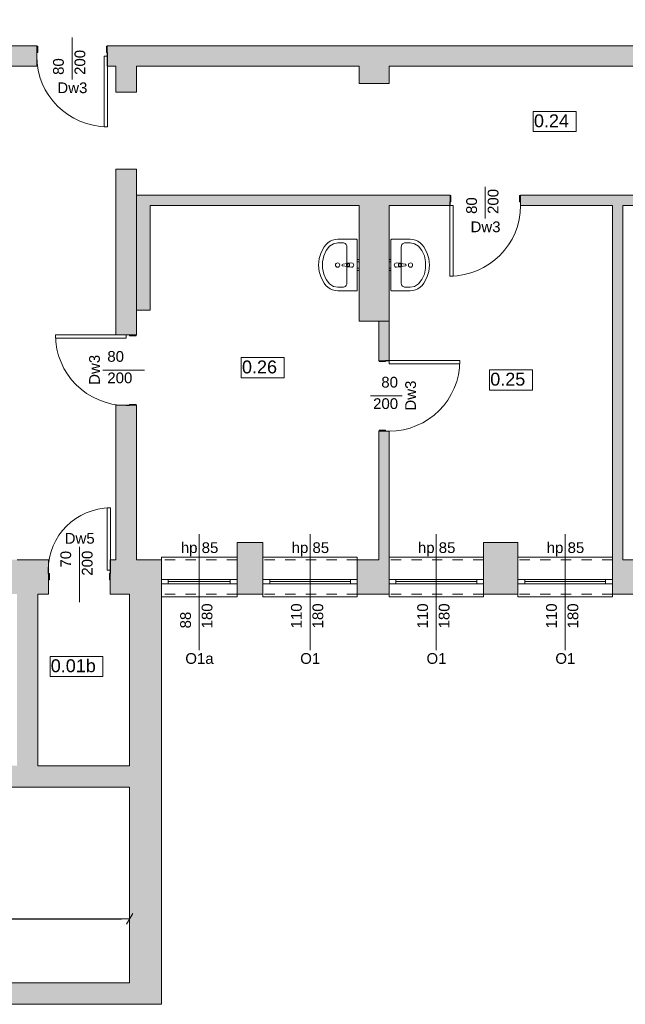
# Model space of a CAD drawing. Header units: millimetres. Extents: x 922208 to 1069538, y -182208 to -99877.
# Tile 250 of 256: x 981637 to 988687, y -118030 to -106557. Entities that reach past the tile are written whole.
import ezdxf

# ---------------------------------------------------------------- set-up
doc = ezdxf.new("R2010")
doc.units = ezdxf.units.MM
doc.header["$MEASUREMENT"] = 0
doc.linetypes.add('HIDDEN', pattern=[20, 10, -10])
doc.linetypes.add('Przerywana', pattern=[240, 120, -120])
for name, color, linetype, lineweight in [('IS_POWRÓT', 5, 'HIDDEN', 30), ('Nowe_0_Nr_pióra__75', 6, 'Continuous', 15), ('Nowe_210-A Pomieszczenia_Nr_pióra__41', 7, 'Continuous', 15), ('Nowe_220-A Ściany_Nr_pióra__19', 255, 'Continuous', 0), ('Nowe_220-A Ściany_Nr_pióra__23', 7, 'Continuous', 15), ('Nowe_220-A Ściany_Nr_pióra__27', 7, 'Continuous', 25), ('Nowe_220-A Ściany_Nr_pióra__3', 7, 'Continuous', 13), ('Nowe_220-A Ściany_Nr_pióra__7', 7, 'Continuous', 13)]:
    doc.layers.add(name, color=color, linetype=linetype, lineweight=lineweight)
doc.layers.add('Nowe_220-A Ściany_Nr_pióra__45', color=7, linetype='Continuous', lineweight=15, true_color=0x40a5ff)
doc.layers.add('Nowe_299-A Wymiary Opisy', color=7, linetype='Continuous')
doc.styles.add('STYL_AUTOMATYCZNY_1', font='arial.ttf')
doc.styles.add('STYL_AUTOMATYCZNY_3', font='ariali.ttf')
doc.dimstyles.new('STYL_AUTOMATYCZNY__1', dxfattribs={"dimtxt": 150, "dimasz": 95, "dimexe": 0.18, "dimexo": 0.0625, "dimgap": 0, "dimtad": 1, "dimtih": 1, "dimtoh": 1, "dimdec": 0, "dimlfac": 0.1, "dimzin": 0, "dimdsep": 46, "dimtxsty": 'STYL_AUTOMATYCZNY_3', "dimblk": 'ARROWHEAD_2', "dimblk1": 'ARROWHEAD_2', "dimblk2": 'ARROWHEAD_2', "dimcen": 0.09, "dimse1": 1, "dimse2": 1, "dimclrd": 7, "dimclre": 7, "dimclrt": 7, "dimadec": 1, "dimazin": 0, "dimtfac": 1, "dimtdec": 4, "dimtmove": 0, "dimatfit": 3, "dimfxl": 1, "dimtolj": 1, "dimtzin": 0, "dimarcsym": 0})

# ---------------------------------------------------------------- blocks, each defined once
blk = doc.blocks.new('ARROWHEAD_2')
at = {"color": 0, "linetype": 'Continuous', "lineweight": 0}
for p, q in [((0, 0), (-1, 0)), ((-0.38, -0.66), (0.38, 0.66))]:
    blk.add_line(p, q, dxfattribs=at)
blk = doc.blocks.new('*D520')
at = {"layer": 'Defpoints', "color": 0, "linetype": 'Continuous', "lineweight": 30, "transparency": 16777216}
for p in [(982917, -117035), (975512, -117472), (982917, -117780)]:
    blk.add_point(p, dxfattribs=at)
at = {"layer": 'Nowe_299-A Wymiary Opisy', "color": 7, "linetype": 'Continuous', "lineweight": -2, "transparency": 16777216}
blk.add_line((975607, -117035), (982822, -117035), dxfattribs=at)
at = {"layer": 'Nowe_299-A Wymiary Opisy', "color": 7, "linetype": 'Continuous', "lineweight": -2, "transparency": 16777216, "xscale": 95, "yscale": 95, "zscale": 95, "rotation": 180}
blk.add_blockref('ARROWHEAD_2', (975512, -117035), dxfattribs=at)
at = {"layer": 'Nowe_299-A Wymiary Opisy', "color": 7, "linetype": 'Continuous', "lineweight": -2, "transparency": 16777216, "xscale": 95, "yscale": 95, "zscale": 95}
blk.add_blockref('ARROWHEAD_2', (982917, -117035), dxfattribs=at)
at = {"layer": 'Nowe_299-A Wymiary Opisy', "color": 7, "linetype": 'Continuous', "lineweight": 5, "transparency": 16777216, "insert": (979214, -116960), "char_height": 150, "attachment_point": 5, "style": 'STYL_AUTOMATYCZNY_3'}
blk.add_mtext('\\A1;741', dxfattribs=at)
blk = doc.blocks.new('parter01')
at = {"layer": 'Nowe_220-A Ściany_Nr_pióra__19', "linetype": 'Continuous', "lineweight": 0}
for points in [[(979821.47731, -106860.02071), (979821.47731, -107100.02068), (981836.55067, -107100.02068), (981836.55067, -106860.02071)], [(982656.55075, -106860.02071), (982656.55075, -107100.02068), (990166.55073, -107100.02068), (990166.55073, -106860.02071)], [(982756.55073, -107100.02068), (982756.55073, -107400.02068), (982996.55073, -107400.02068), (982996.55073, -107100.02068)], [(985586.55073, -107100.02068), (985586.55073, -107300.02068), (985936.55073, -107300.02068), (985936.55073, -107100.02068)], [(982996.55074, -108300.02068), (982756.55073, -108300.02068), (982756.55073, -110230.02072), (982996.55074, -110230.02072)], [(983156.55073, -108600.02068), (982996.55073, -108600.02068), (983156.55073, -108720.02068)], [(983156.55073, -108720.02068), (982996.55073, -108600.02068), (982996.55073, -108720.02068)], [(983156.55073, -108720.02068), (986646.55076, -108720.02068), (986646.55076, -108600.02065), (983156.55073, -108600.02065)], [(987466.55079, -108720.02068), (988906.55076, -108720.02068), (988906.55076, -108600.02067), (987466.55079, -108600.02067)], [(982996.55073, -108720.02068), (982996.55073, -109940.02068), (983156.55073, -109940.02068), (983156.55073, -108720.02068)], [(985586.55073, -108720.02068), (985586.55073, -110070.02068), (985936.55073, -110070.02068), (985936.55073, -108720.02068)], [(988656.55073, -112850.02068), (988656.55073, -108720.02068), (988536.55073, -108720.02068), (988536.55073, -112850.02068)], [(985936.55074, -110070.02068), (985816.55073, -110070.02068), (985816.55073, -110530.02069), (985936.55074, -110530.02069)], [(982756.55073, -111050.0207), (982756.55073, -112850.02068), (982996.55074, -112850.02068), (982996.55074, -111050.0207)], [(985936.55074, -111350.02069), (985816.55073, -111350.02069), (985816.55073, -112850.02068), (985936.55074, -112850.02068)], [(984166.55073, -112650.02068), (984166.55073, -112850.02068), (984466.55073, -112850.02068), (984466.55073, -112650.02068)], [(987036.55073, -112650.02068), (987036.55073, -112850.02068), (987436.55073, -112850.02068), (987436.55073, -112650.02068)], [(981196.55073, -113250.02068), (981971.55291, -113250.02068), (981971.55291, -112850.0207), (981196.55073, -112850.02035)], [(982691.55291, -112850.0207), (982691.55291, -113250.02068), (983286.55074, -113250.02068), (983286.55074, -112850.02067)], [(984166.55071, -113250.02068), (984466.55073, -113250.02068), (984466.55073, -112850.02066), (984166.55071, -112850.02066)], [(985566.55073, -113250.02068), (985936.55075, -113250.02068), (985936.55075, -112850.02067), (985566.55073, -112850.02067)], [(987036.55077, -113250.02068), (987436.55075, -113250.02068), (987436.55075, -112850.0207), (987036.55077, -112850.0207)], [(988536.55076, -113250.02068), (988874.3841, -113250.02068), (988874.3841, -112850.02072), (988536.55076, -112850.02072)], [(981606.55073, -113250.02068), (981606.55073, -115250.02068), (981846.55073, -115250.02068), (981846.55073, -113250.02068)], [(983286.55073, -117780.02068), (983286.55073, -113250.02068), (982916.55073, -113250.02068), (982916.55073, -117780.02068)], [(979956.55073, -115500.02068), (982916.55073, -115500.02068), (982916.55073, -115250.02068), (979956.55073, -115250.02068)], [(982916.55073, -117780.0206), (981511.55073, -117780.02068), (981511.55073, -118030.02068), (982916.55073, -118030.02068)], [(982916.55073, -118030.02068), (983286.55073, -118030.02068), (982916.55073, -117780.02068)], [(982916.55073, -117780.02068), (983286.55073, -118030.02068), (983286.55073, -117780.02068)]]:
    blk.add_hatch(color=255, dxfattribs=at).paths.add_polyline_path(points)
at = {"layer": 'Nowe_0_Nr_pióra__75', "color": 6, "linetype": 'Continuous', "lineweight": 0}
for p, q in [((985203.39026, -109245.98691), (985242.71483, -109197.69423)), ((985242.71483, -109197.69423), (985290.0465, -109167.05946)), ((985290.0465, -109167.05946), (985341.55073, -109156.56446)), ((985341.55073, -109156.56446), (985397.80073, -109156.56446)), ((985444.67573, -109629.29173), (985444.67573, -109202.01901)), ((986078.42573, -109629.29173), (986078.42573, -109202.01901)), ((986181.55073, -109156.56446), (986125.30073, -109156.56446)), ((986233.05496, -109167.05946), (986181.55073, -109156.56446)), ((986280.38663, -109197.69423), (986233.05496, -109167.05946)), ((986319.7112, -109245.98691), (986280.38663, -109197.69423)), ((985160.599, -109378.78289), (985175.25863, -109308.02512)), ((985175.25863, -109308.02512), (985203.39026, -109245.98691)), ((986347.84283, -109308.02512), (986319.7112, -109245.98691)), ((986362.50246, -109378.78289), (986347.84283, -109308.02512)), ((985160.599, -109452.52785), (985160.599, -109378.78289)), ((985175.25863, -109523.28562), (985160.599, -109452.52785)), ((985476.01532, -109402.05537), (985461.14472, -109402.05537)), ((985461.14472, -109429.25537), (985476.01532, -109429.25537)), ((985476.01532, -109429.25537), (985476.01532, -109402.05537)), ((986047.08614, -109402.05537), (986061.95674, -109402.05537)), ((986047.08614, -109429.25537), (986047.08614, -109402.05537)), ((986061.95674, -109429.25537), (986047.08614, -109429.25537)), ((986347.84283, -109523.28562), (986362.50246, -109452.52785)), ((986362.50246, -109452.52785), (986362.50246, -109378.78289)), ((985203.39026, -109585.32383), (985175.25863, -109523.28562)), ((986319.7112, -109585.32383), (986347.84283, -109523.28562)), ((985242.71483, -109633.61651), (985203.39026, -109585.32383)), ((985290.0465, -109664.25128), (985242.71483, -109633.61651)), ((985341.55073, -109674.74628), (985290.0465, -109664.25128)), ((985397.80073, -109674.74628), (985341.55073, -109674.74628)), ((986125.30073, -109674.74628), (986181.55073, -109674.74628)), ((986181.55073, -109674.74628), (986233.05496, -109664.25128)), ((986233.05496, -109664.25128), (986280.38663, -109633.61651)), ((986280.38663, -109633.61651), (986319.7112, -109585.32383))]:
    blk.add_line(p, q, dxfattribs=at)
for points in [[(985341.55073, -109115.65537), (985557.17573, -109115.65537), (985558.80368, -109115.79348), (985560.38217, -109116.20362), (985561.86323, -109116.87332), (985563.20186, -109117.78224), (985564.3574, -109118.90276), (985565.29472, -109120.20083), (985565.98535, -109121.63701), (985566.4083, -109123.16766), (985566.55073, -109124.74628), (985566.55073, -109415.65537), (985566.55073, -109706.56446), (985566.4083, -109708.14308), (985565.98535, -109709.67374), (985565.29472, -109711.10992), (985564.3574, -109712.40799), (985563.20186, -109713.5285), (985561.86323, -109714.43742), (985560.38217, -109715.10712), (985558.80368, -109715.51726), (985557.17573, -109715.65537), (985341.55073, -109715.65537), (985309.78621, -109712.99094), (985278.96535, -109705.07679), (985250.00379, -109692.14804), (985223.76193, -109674.58878), (985201.01935, -109652.92066), (985182.4517, -109627.78741), (985146.31008, -109561.71121), (985124.06179, -109490.09506), (985116.55073, -109415.65537), (985124.06179, -109341.21569), (985146.31008, -109269.59953), (985182.4517, -109203.52334), (985201.01935, -109178.39008), (985223.76193, -109156.72197), (985250.00379, -109139.16271), (985278.96535, -109126.23396), (985309.78621, -109118.31981)], [(986181.55073, -109115.65537), (985965.92573, -109115.65537), (985964.29778, -109115.79348), (985962.71929, -109116.20362), (985961.23823, -109116.87332), (985959.8996, -109117.78224), (985958.74406, -109118.90276), (985957.80674, -109120.20083), (985957.11611, -109121.63701), (985956.69316, -109123.16766), (985956.55073, -109124.74628), (985956.55073, -109415.65537), (985956.55073, -109706.56446), (985956.69316, -109708.14308), (985957.11611, -109709.67374), (985957.80674, -109711.10992), (985958.74406, -109712.40799), (985959.8996, -109713.5285), (985961.23823, -109714.43742), (985962.71929, -109715.10712), (985964.29778, -109715.51726), (985965.92573, -109715.65537), (986181.55073, -109715.65537), (986213.31525, -109712.99094), (986244.13611, -109705.07679), (986273.09767, -109692.14804), (986299.33954, -109674.58878), (986322.08211, -109652.92066), (986340.64976, -109627.78741), (986376.79138, -109561.71121), (986399.03967, -109490.09506), (986406.55073, -109415.65537), (986399.03967, -109341.21569), (986376.79138, -109269.59953), (986340.64976, -109203.52334), (986322.08211, -109178.39008), (986299.33954, -109156.72197), (986273.09767, -109139.16271), (986244.13611, -109126.23396), (986213.31525, -109118.31981)], [(985566.55073, -109379.15537), (985566.55073, -109352.15537), (985586.55073, -109352.15537), (985586.55073, -109379.15537)], [(985566.55073, -109479.15537), (985566.55073, -109452.15537), (985586.55073, -109452.15537), (985586.55073, -109479.15537)], [(985956.55073, -109379.15537), (985956.55073, -109352.15537), (985936.55073, -109352.15537), (985936.55073, -109379.15537)], [(985956.55073, -109479.15537), (985956.55073, -109452.15537), (985936.55073, -109452.15537), (985936.55073, -109479.15537)]]:
    blk.add_lwpolyline(points, close=True, dxfattribs=at)
for points in [[(985500.92573, -109440.65537), (985458.97292, -109436.65537, -0.1210195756), (985449.45947, -109433.38514), (985396.52573, -109426.75537, -0.8825662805), (985396.52573, -109404.55537), (985449.45947, -109397.9256, -0.1210195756), (985458.97292, -109394.65537), (985500.92573, -109390.65537, -1)], [(986022.17573, -109440.65537), (986064.12854, -109436.65537, 0.1210195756), (986073.64199, -109433.38514), (986126.57573, -109426.75537, 0.8825662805), (986126.57573, -109404.55537), (986073.64199, -109397.9256, 0.1210195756), (986064.12854, -109394.65537), (986022.17573, -109390.65537, 1)]]:
    blk.add_lwpolyline(points, format="xyb", close=True, dxfattribs=at)
for centre in [(985336.87073, -109415.65537), (986186.23073, -109415.65537)]:
    blk.add_circle(centre, 25, dxfattribs=at)
for centre, radius, start, end in [((985460.87284, -109415.65537), 21.08577, 122.771025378, 237.228974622), ((985461.14472, -109415.65537), 13.6, 90, 270), ((986061.95674, -109415.65537), 13.6, 270, 90), ((986062.22862, -109415.65537), 21.08577, 302.771025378, 57.228974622)]:
    blk.add_arc(centre, radius, start, end, dxfattribs=at)
for centre, start_param, end_param in [((985397.80073, -109202.01901), 0, 1.5707963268), ((986125.30073, -109202.01901), 1.5707963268, 3.1415926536), ((985397.80073, -109629.29173), 4.7123889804, 6.2831853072), ((986125.30073, -109629.29173), 3.1415926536, 4.7123889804)]:
    blk.add_ellipse(centre, major_axis=(46.875, 0), ratio=0.9696969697, start_param=start_param, end_param=end_param, dxfattribs=at)
at = {"layer": 'Nowe_210-A Pomieszczenia_Nr_pióra__41', "color": 7, "linetype": 'Continuous', "lineweight": 0}
for p, q in [((987615.43037, -107625.70775), (988115.81037, -107625.70775)), ((987615.43037, -107861.42225), (987615.43037, -107625.70775)), ((988115.81037, -107625.70775), (988115.81037, -107861.42225)), ((988115.81037, -107861.42225), (987615.43037, -107861.42225)), ((984216.36073, -110493.86935), (984716.74073, -110493.86935)), ((984216.36073, -110729.58385), (984216.36073, -110493.86935)), ((984716.74073, -110493.86935), (984716.74073, -110729.58385)), ((987106.60425, -110636.30735), (987606.98425, -110636.30735)), ((987106.60425, -110872.02185), (987106.60425, -110636.30735)), ((987606.98425, -110636.30735), (987606.98425, -110872.02185)), ((984716.74073, -110729.58385), (984216.36073, -110729.58385)), ((987606.98425, -110872.02185), (987106.60425, -110872.02185)), ((981991.16225, -113975.63541), (982605.95225, -113975.63541)), ((981991.16225, -114211.34991), (981991.16225, -113975.63541)), ((982605.95225, -113975.63541), (982605.95225, -114211.34991)), ((982605.95225, -114211.34991), (981991.16225, -114211.34991))]:
    blk.add_line(p, q, dxfattribs=at)
at = {"layer": 'Nowe_220-A Ściany_Nr_pióra__23', "color": 7, "linetype": 'Continuous', "lineweight": 0}
for p, q in [((981836.55073, -106980.02068), (981836.55073, -106865.02068)), ((981836.55073, -106865.02068), (981846.55073, -106865.02068)), ((981846.55073, -106865.02068), (981846.55073, -106940.02068)), ((982646.55073, -106940.02068), (982646.55073, -106865.02068)), ((982646.55073, -106865.02068), (982656.55073, -106865.02068)), ((982656.55073, -106865.02068), (982656.55073, -106980.02068)), ((981846.55073, -106940.02068), (981834.55073, -106940.02068)), ((981834.55073, -106940.02068), (981834.55073, -106980.02068)), ((981834.55073, -106980.02068), (981836.55073, -106980.02068)), ((982658.55073, -106940.02068), (982646.55073, -106940.02068)), ((982656.55073, -106980.02068), (982658.55073, -106980.02068)), ((982658.55073, -106980.02068), (982658.55073, -106940.02068)), ((986646.55073, -108605.02068), (986646.55073, -108720.02068)), ((986656.55073, -108605.02068), (986646.55073, -108605.02068)), ((986656.55073, -108680.02068), (986656.55073, -108605.02068)), ((987456.55073, -108605.02068), (987456.55073, -108680.02068)), ((987466.55073, -108605.02068), (987456.55073, -108605.02068)), ((987466.55073, -108720.02068), (987466.55073, -108605.02068)), ((986644.55073, -108720.02068), (986644.55073, -108680.02068)), ((986644.55073, -108680.02068), (986656.55073, -108680.02068)), ((986646.55073, -108720.02068), (986644.55073, -108720.02068)), ((987456.55073, -108680.02068), (987468.55073, -108680.02068)), ((987468.55073, -108720.02068), (987466.55073, -108720.02068)), ((987468.55073, -108680.02068), (987468.55073, -108720.02068)), ((982876.55073, -110230.02068), (982876.55073, -110228.02068)), ((982876.55073, -110228.02068), (982916.55073, -110228.02068)), ((982991.55073, -110230.02068), (982876.55073, -110230.02068)), ((982916.55073, -110228.02068), (982916.55073, -110240.02068)), ((982916.55073, -110240.02068), (982991.55073, -110240.02068)), ((982991.55073, -110240.02068), (982991.55073, -110230.02068)), ((985821.55073, -110530.02068), (985936.55073, -110530.02068)), ((985821.55073, -110540.02068), (985821.55073, -110530.02068)), ((985896.55073, -110540.02068), (985821.55073, -110540.02068)), ((985936.55073, -110528.02068), (985896.55073, -110528.02068)), ((985896.55073, -110528.02068), (985896.55073, -110540.02068)), ((985936.55073, -110530.02068), (985936.55073, -110528.02068)), ((982876.55073, -111052.02068), (982876.55073, -111050.02068)), ((982876.55073, -111050.02068), (982991.55073, -111050.02068)), ((982916.55073, -111052.02068), (982876.55073, -111052.02068)), ((982991.55073, -111040.02068), (982916.55073, -111040.02068)), ((982916.55073, -111040.02068), (982916.55073, -111052.02068)), ((982991.55073, -111050.02068), (982991.55073, -111040.02068)), ((985821.55073, -111340.02068), (985896.55073, -111340.02068)), ((985821.55073, -111350.02068), (985821.55073, -111340.02068)), ((985936.55073, -111350.02068), (985821.55073, -111350.02068)), ((985896.55073, -111340.02068), (985896.55073, -111352.02068)), ((985896.55073, -111352.02068), (985936.55073, -111352.02068)), ((985936.55073, -111352.02068), (985936.55073, -111350.02068)), ((981969.55293, -113010.02068), (981969.55293, -112970.02068)), ((981969.55293, -112970.02068), (981971.55293, -112970.02068)), ((981981.55293, -113010.02068), (981969.55293, -113010.02068)), ((981971.55293, -112970.02068), (981971.55293, -113085.02068)), ((981981.55293, -113085.02068), (981981.55293, -113010.02068)), ((982693.55293, -113010.02068), (982681.55293, -113010.02068)), ((982681.55293, -113010.02068), (982681.55293, -113085.02068)), ((982691.55293, -113085.02068), (982691.55293, -112970.02068)), ((982691.55293, -112970.02068), (982693.55293, -112970.02068)), ((982693.55293, -112970.02068), (982693.55293, -113010.02068)), ((981971.55293, -113085.02068), (981981.55293, -113085.02068)), ((982681.55293, -113085.02068), (982691.55293, -113085.02068)), ((983366.55073, -113080.02068), (983286.55073, -113080.02068)), ((983366.55073, -113130.02068), (983366.55073, -113080.02068)), ((984166.55073, -113080.02068), (984086.55073, -113080.02068)), ((984086.55073, -113080.02068), (984086.55073, -113130.02068)), ((984546.55073, -113080.02068), (984466.55073, -113080.02068)), ((984546.55073, -113130.02068), (984546.55073, -113080.02068)), ((985566.55073, -113080.02068), (985486.55073, -113080.02068)), ((985486.55073, -113080.02068), (985486.55073, -113130.02068)), ((986016.55073, -113080.02068), (985936.55073, -113080.02068)), ((986016.55073, -113130.02068), (986016.55073, -113080.02068)), ((987036.55073, -113080.02068), (986956.55073, -113080.02068)), ((986956.55073, -113080.02068), (986956.55073, -113130.02068)), ((987516.55073, -113080.02068), (987436.55073, -113080.02068)), ((987516.55073, -113130.02068), (987516.55073, -113080.02068)), ((988536.55073, -113080.02068), (988456.55073, -113080.02068)), ((988456.55073, -113080.02068), (988456.55073, -113130.02068)), ((983286.55073, -113130.02068), (983366.55073, -113130.02068)), ((984086.55073, -113130.02068), (984166.55073, -113130.02068)), ((984466.55073, -113130.02068), (984546.55073, -113130.02068)), ((985486.55073, -113130.02068), (985566.55073, -113130.02068)), ((985936.55073, -113130.02068), (986016.55073, -113130.02068)), ((986956.55073, -113130.02068), (987036.55073, -113130.02068)), ((987436.55073, -113130.02068), (987516.55073, -113130.02068)), ((988456.55073, -113130.02068), (988536.55073, -113130.02068))]:
    blk.add_line(p, q, dxfattribs=at)
at = {"layer": 'Nowe_220-A Ściany_Nr_pióra__27', "color": 7, "linetype": 'Continuous', "lineweight": 0}
for p, q in [((981836.55073, -106865.02068), (981836.55073, -106860.02068)), ((981836.55073, -106865.02068), (981836.55073, -106860.02068)), ((981836.55073, -106980.02068), (981836.55073, -106865.02068)), ((981836.55073, -106980.02068), (981836.55073, -106865.02068)), ((981836.55073, -106980.02068), (981836.55073, -106865.02068)), ((982656.55073, -106865.02068), (982656.55073, -106860.02068)), ((982656.55073, -106865.02068), (982656.55073, -106860.02068)), ((982656.55073, -106980.02068), (982656.55073, -106865.02068)), ((982656.55073, -106980.02068), (982656.55073, -106865.02068)), ((982656.55073, -106980.02068), (982656.55073, -106865.02068)), ((981836.55073, -107100.02068), (981836.55073, -106980.02068)), ((981836.55073, -107100.02068), (981836.55073, -106980.02068)), ((982656.55073, -107100.02068), (982656.55073, -106980.02068)), ((982656.55073, -107100.02068), (982656.55073, -106980.02068)), ((986646.55073, -108605.02068), (986646.55073, -108600.02068)), ((986646.55073, -108605.02068), (986646.55073, -108600.02068)), ((986646.55073, -108720.02068), (986646.55073, -108605.02068)), ((986646.55073, -108720.02068), (986646.55073, -108605.02068)), ((986646.55073, -108720.02068), (986646.55073, -108605.02068)), ((987466.55073, -108605.02068), (987466.55073, -108600.02068)), ((987466.55073, -108605.02068), (987466.55073, -108600.02068)), ((987466.55073, -108720.02068), (987466.55073, -108605.02068)), ((987466.55073, -108720.02068), (987466.55073, -108605.02068)), ((987466.55073, -108720.02068), (987466.55073, -108605.02068)), ((982756.55073, -110230.02068), (982876.55073, -110230.02068)), ((982756.55073, -110230.02068), (982876.55073, -110230.02068)), ((982876.55073, -110230.02068), (982991.55073, -110230.02068)), ((982876.55073, -110230.02068), (982991.55073, -110230.02068)), ((982876.55073, -110230.02068), (982991.55073, -110230.02068)), ((982991.55073, -110230.02068), (982996.55073, -110230.02068)), ((982991.55073, -110230.02068), (982996.55073, -110230.02068)), ((985821.55073, -110530.02068), (985816.55073, -110530.02068)), ((985821.55073, -110530.02068), (985816.55073, -110530.02068)), ((985936.55073, -110530.02068), (985821.55073, -110530.02068)), ((985936.55073, -110530.02068), (985821.55073, -110530.02068)), ((985936.55073, -110530.02068), (985821.55073, -110530.02068)), ((982756.55073, -111050.02068), (982876.55073, -111050.02068)), ((982756.55073, -111050.02068), (982876.55073, -111050.02068)), ((982876.55073, -111050.02068), (982991.55073, -111050.02068)), ((982876.55073, -111050.02068), (982991.55073, -111050.02068)), ((982876.55073, -111050.02068), (982991.55073, -111050.02068)), ((982991.55073, -111050.02068), (982996.55073, -111050.02068)), ((982991.55073, -111050.02068), (982996.55073, -111050.02068)), ((985821.55073, -111350.02068), (985816.55073, -111350.02068)), ((985821.55073, -111350.02068), (985816.55073, -111350.02068)), ((985936.55073, -111350.02068), (985821.55073, -111350.02068)), ((985936.55073, -111350.02068), (985821.55073, -111350.02068)), ((985936.55073, -111350.02068), (985821.55073, -111350.02068)), ((981971.55293, -112850.02068), (981971.55293, -112970.02068)), ((981971.55293, -112850.02068), (981971.55293, -112970.02068)), ((982691.55293, -112850.02068), (982691.55293, -112970.02068)), ((982691.55293, -112850.02068), (982691.55293, -112970.02068)), ((983286.55073, -113080.02068), (983286.55073, -112850.02068)), ((983286.55073, -113080.02068), (983286.55073, -112850.02068)), ((984166.55073, -113080.02068), (984166.55073, -112850.02068)), ((984166.55073, -113080.02068), (984166.55073, -112850.02068)), ((984466.55073, -113080.02068), (984466.55073, -112850.02068)), ((984466.55073, -113080.02068), (984466.55073, -112850.02068)), ((985566.55073, -113080.02068), (985566.55073, -112850.02068)), ((985566.55073, -113080.02068), (985566.55073, -112850.02068)), ((985936.55073, -113080.02068), (985936.55073, -112850.02068)), ((985936.55073, -113080.02068), (985936.55073, -112850.02068)), ((987036.55073, -113080.02068), (987036.55073, -112850.02068)), ((987036.55073, -113080.02068), (987036.55073, -112850.02068)), ((987436.55073, -113080.02068), (987436.55073, -112850.02068)), ((987436.55073, -113080.02068), (987436.55073, -112850.02068)), ((988536.55073, -113080.02068), (988536.55073, -112850.02068)), ((988536.55073, -113080.02068), (988536.55073, -112850.02068)), ((981971.55293, -112970.02068), (981971.55293, -113085.02068)), ((981971.55293, -112970.02068), (981971.55293, -113085.02068)), ((981971.55293, -112970.02068), (981971.55293, -113085.02068)), ((982691.55293, -112970.02068), (982691.55293, -113085.02068)), ((982691.55293, -112970.02068), (982691.55293, -113085.02068)), ((982691.55293, -112970.02068), (982691.55293, -113085.02068)), ((981971.55293, -113085.02068), (981971.55293, -113250.02068)), ((981971.55293, -113085.02068), (981971.55293, -113250.02068)), ((982691.55293, -113085.02068), (982691.55293, -113250.02068)), ((982691.55293, -113085.02068), (982691.55293, -113250.02068)), ((983286.55073, -113130.02068), (983286.55073, -113080.02068)), ((983286.55073, -113130.02068), (983286.55073, -113080.02068)), ((983286.55073, -113130.02068), (983286.55073, -113080.02068)), ((984166.55073, -113130.02068), (984166.55073, -113080.02068)), ((984166.55073, -113130.02068), (984166.55073, -113080.02068)), ((984166.55073, -113130.02068), (984166.55073, -113080.02068)), ((984466.55073, -113130.02068), (984466.55073, -113080.02068)), ((984466.55073, -113130.02068), (984466.55073, -113080.02068)), ((984466.55073, -113130.02068), (984466.55073, -113080.02068)), ((985566.55073, -113130.02068), (985566.55073, -113080.02068)), ((985566.55073, -113130.02068), (985566.55073, -113080.02068)), ((985566.55073, -113130.02068), (985566.55073, -113080.02068)), ((985936.55073, -113130.02068), (985936.55073, -113080.02068)), ((985936.55073, -113130.02068), (985936.55073, -113080.02068)), ((985936.55073, -113130.02068), (985936.55073, -113080.02068)), ((987036.55073, -113130.02068), (987036.55073, -113080.02068)), ((987036.55073, -113130.02068), (987036.55073, -113080.02068)), ((987036.55073, -113130.02068), (987036.55073, -113080.02068)), ((987436.55073, -113130.02068), (987436.55073, -113080.02068)), ((987436.55073, -113130.02068), (987436.55073, -113080.02068)), ((987436.55073, -113130.02068), (987436.55073, -113080.02068)), ((988536.55073, -113130.02068), (988536.55073, -113080.02068)), ((988536.55073, -113130.02068), (988536.55073, -113080.02068)), ((988536.55073, -113130.02068), (988536.55073, -113080.02068)), ((983286.55073, -113250.02068), (983286.55073, -113130.02068)), ((983286.55073, -113250.02068), (983286.55073, -113130.02068)), ((984166.55073, -113250.02068), (984166.55073, -113130.02068)), ((984166.55073, -113250.02068), (984166.55073, -113130.02068)), ((984466.55073, -113250.02068), (984466.55073, -113130.02068)), ((984466.55073, -113250.02068), (984466.55073, -113130.02068)), ((985566.55073, -113250.02068), (985566.55073, -113130.02068)), ((985566.55073, -113250.02068), (985566.55073, -113130.02068)), ((985936.55073, -113250.02068), (985936.55073, -113130.02068)), ((985936.55073, -113250.02068), (985936.55073, -113130.02068)), ((987036.55073, -113250.02068), (987036.55073, -113130.02068)), ((987036.55073, -113250.02068), (987036.55073, -113130.02068)), ((987436.55073, -113250.02068), (987436.55073, -113130.02068)), ((987436.55073, -113250.02068), (987436.55073, -113130.02068)), ((988536.55073, -113250.02068), (988536.55073, -113130.02068)), ((988536.55073, -113250.02068), (988536.55073, -113130.02068))]:
    blk.add_line(p, q, dxfattribs=at)
for points in [[(981836.55067, -106860.02068), (980206.55073, -106860.02068)], [(988956.55073, -106860.02068), (982656.55075, -106860.02068)], [(979821.47731, -107100.02068), (981836.55067, -107100.02068)], [(982656.55075, -107100.02068), (982756.55073, -107100.02068)], [(982756.55073, -107100.02068), (982756.55073, -107400.02068)], [(982996.55073, -107400.02068), (982996.55073, -107100.02068)], [(982996.55073, -107100.02068), (985586.55073, -107100.02068)], [(985586.55073, -107100.02068), (985586.55073, -107300.02068)], [(985936.55073, -107300.02068), (985936.55073, -107100.02068)], [(985936.55073, -107100.02068), (990166.55073, -107100.02068)], [(985586.55073, -107300.02068), (985936.55073, -107300.02068)], [(982756.55073, -107400.02068), (982996.55073, -107400.02068)], [(982996.55073, -108300.02068), (982756.55073, -108300.02068)], [(982756.55073, -108300.02068), (982756.55073, -110230.02072)], [(982996.55073, -110230.02072), (982996.55073, -108300.02068)], [(982996.55073, -108600.02068), (983156.55073, -108600.02068)], [(982996.55073, -108600.02068), (982996.55073, -109940.02068)], [(986646.55073, -108600.02068), (983156.55073, -108600.02068)], [(988906.55076, -108600.02068), (987466.55066, -108600.02068)], [(983156.55073, -109940.02068), (983156.55073, -108720.02068)], [(983156.55073, -108720.02068), (985586.55073, -108720.02068)], [(985586.55073, -108720.02068), (985586.55073, -110070.02068)], [(985936.55073, -108720.02068), (986646.55076, -108720.02068)], [(985936.55073, -110070.02068), (985936.55073, -108720.02068)], [(987466.55079, -108720.02068), (988536.55073, -108720.02068)], [(988536.55073, -108720.02068), (988536.55073, -112850.02068)], [(988656.55073, -112850.02068), (988656.55073, -108720.02068)], [(988656.55073, -108720.02068), (988906.55075, -108720.02068)], [(982996.55073, -109940.02068), (983156.55073, -109940.02068)], [(985586.55073, -110070.02068), (985936.55073, -110070.02068)], [(985936.55073, -110070.02068), (985816.55073, -110070.02068)], [(985816.55073, -110070.02068), (985816.55073, -110530.02069)], [(985936.55073, -110530.02069), (985936.55073, -110070.02068)], [(982756.55073, -111050.0207), (982756.55073, -112850.02068)], [(982996.55073, -112850.02068), (982996.55073, -111050.0207)], [(985816.55073, -111350.02069), (985816.55073, -112850.02068)], [(985936.55073, -112850.02068), (985936.55073, -111350.02069)], [(984166.55073, -112650.02068), (984166.55073, -112850.02068)], [(984466.55073, -112650.02068), (984166.55073, -112650.02068)], [(984466.55073, -112850.02068), (984466.55073, -112650.02068)], [(987036.55073, -112650.02068), (987036.55073, -112850.02068)], [(987436.55073, -112650.02068), (987036.55073, -112650.02068)], [(987436.55073, -112850.02068), (987436.55073, -112650.02068)], [(981971.55289, -112850.02068), (981606.55073, -112850.02068)], [(982756.55073, -112850.02068), (982691.55295, -112850.02068)], [(983286.5506, -112850.02068), (982996.55073, -112850.02068)], [(985816.55073, -112850.02068), (985566.5507, -112850.02068)], [(988874.38396, -112850.02068), (988656.55073, -112850.02068)], [(981846.55073, -115250.02068), (981846.55073, -113250.02068)], [(981846.55073, -113250.02068), (981971.55289, -113250.02068)], [(982691.55295, -113250.02068), (982916.55073, -113250.02068)], [(982916.55073, -113250.02068), (982916.55073, -115250.02068)], [(983286.55073, -118030.02068), (983286.55073, -113250.02068)], [(984166.55064, -113250.02068), (984466.55072, -113250.02068)], [(985566.5507, -113250.02068), (985936.55082, -113250.02068)], [(987036.55081, -113250.02068), (987436.55063, -113250.02068)], [(988536.55062, -113250.02068), (988874.38396, -113250.02068)], [(982916.55073, -115250.02068), (981846.55073, -115250.02068)], [(979956.55073, -115500.02068), (982916.55073, -115500.02068)], [(982916.55073, -115500.02068), (982916.55073, -117780.02068)], [(982916.55073, -117780.02068), (981511.55074, -117780.02068)], [(981511.55067, -118030.02068), (982916.55073, -118030.02068)], [(983286.55073, -118030.02068), (982916.55073, -118030.02068)]]:
    blk.add_lwpolyline(points, dxfattribs=at)
at = {"layer": 'Nowe_220-A Ściany_Nr_pióra__3', "color": 7, "linetype": 'Continuous', "lineweight": 0}
for p, q in [((982658.55073, -106980.02068), (982618.55073, -106980.02068)), ((982618.55073, -106980.02068), (982618.55073, -107804.02068)), ((982658.55073, -107804.02068), (982658.55073, -106980.02068)), ((982618.55073, -107804.02068), (982658.55073, -107804.02068)), ((986644.55073, -109544.02068), (986644.55073, -108720.02068)), ((986644.55073, -108720.02068), (986684.55073, -108720.02068)), ((986684.55073, -108720.02068), (986684.55073, -109544.02068)), ((986684.55073, -109544.02068), (986644.55073, -109544.02068)), ((982052.55073, -110228.02068), (982876.55073, -110228.02068)), ((982052.55073, -110268.02068), (982052.55073, -110228.02068)), ((982876.55073, -110228.02068), (982876.55073, -110268.02068)), ((982876.55073, -110268.02068), (982052.55073, -110268.02068)), ((986760.55073, -110528.02068), (985936.55073, -110528.02068)), ((985936.55073, -110528.02068), (985936.55073, -110568.02068)), ((985936.55073, -110568.02068), (986760.55073, -110568.02068)), ((986760.55073, -110568.02068), (986760.55073, -110528.02068)), ((982653.55293, -112970.02068), (982653.55293, -112246.02068)), ((982653.55293, -112246.02068), (982693.55293, -112246.02068)), ((982693.55293, -112246.02068), (982693.55293, -112970.02068)), ((984166.55073, -112820.02068), (983286.55073, -112820.02068)), ((983286.55073, -112820.02068), (983286.55073, -112850.02068)), ((984166.55073, -112850.02068), (984166.55073, -112820.02068)), ((985566.55073, -112820.02068), (984466.55073, -112820.02068)), ((984466.55073, -112820.02068), (984466.55073, -112850.02068)), ((985566.55073, -112850.02068), (985566.55073, -112820.02068)), ((987036.55073, -112820.02068), (985936.55073, -112820.02068)), ((985936.55073, -112820.02068), (985936.55073, -112850.02068)), ((987036.55073, -112850.02068), (987036.55073, -112820.02068)), ((988536.55073, -112820.02068), (987436.55073, -112820.02068)), ((987436.55073, -112820.02068), (987436.55073, -112850.02068)), ((988536.55073, -112850.02068), (988536.55073, -112820.02068)), ((982693.55293, -112970.02068), (982653.55293, -112970.02068)), ((984086.55073, -113080.02068), (983366.55073, -113080.02068)), ((984086.55073, -113105.02068), (983366.55073, -113105.02068)), ((985486.55073, -113080.02068), (984546.55073, -113080.02068)), ((985486.55073, -113105.02068), (984546.55073, -113105.02068)), ((986956.55073, -113080.02068), (986016.55073, -113080.02068)), ((986956.55073, -113105.02068), (986016.55073, -113105.02068)), ((988456.55073, -113080.02068), (987516.55073, -113080.02068)), ((988456.55073, -113105.02068), (987516.55073, -113105.02068)), ((983366.55073, -113130.02068), (984086.55073, -113130.02068)), ((984546.55073, -113130.02068), (985486.55073, -113130.02068)), ((986016.55073, -113130.02068), (986956.55073, -113130.02068)), ((987516.55073, -113130.02068), (988456.55073, -113130.02068)), ((983286.55073, -113280.02068), (983286.55073, -113250.02068)), ((984166.55073, -113280.02068), (983286.55073, -113280.02068)), ((984166.55073, -113250.02068), (984166.55073, -113280.02068)), ((984466.55073, -113280.02068), (984466.55073, -113250.02068)), ((985566.55073, -113280.02068), (984466.55073, -113280.02068)), ((985566.55073, -113250.02068), (985566.55073, -113280.02068)), ((985936.55073, -113280.02068), (985936.55073, -113250.02068)), ((987036.55073, -113280.02068), (985936.55073, -113280.02068)), ((987036.55073, -113250.02068), (987036.55073, -113280.02068)), ((987436.55073, -113280.02068), (987436.55073, -113250.02068)), ((988536.55073, -113280.02068), (987436.55073, -113280.02068)), ((988536.55073, -113250.02068), (988536.55073, -113280.02068))]:
    blk.add_line(p, q, dxfattribs=at)
at = {"layer": 'Nowe_220-A Ściany_Nr_pióra__3', "color": 7, "linetype": 'Przerywana', "lineweight": 0}
for p, q in [((984166.55073, -112850.02068), (983286.55073, -112850.02068)), ((985566.55073, -112850.02068), (984466.55073, -112850.02068)), ((987036.55073, -112850.02068), (985936.55073, -112850.02068)), ((988536.55073, -112850.02068), (987436.55073, -112850.02068)), ((984166.55073, -113250.02068), (983286.55073, -113250.02068)), ((985566.55073, -113250.02068), (984466.55073, -113250.02068)), ((987036.55073, -113250.02068), (985936.55073, -113250.02068)), ((988536.55073, -113250.02068), (987436.55073, -113250.02068))]:
    blk.add_line(p, q, dxfattribs=at)
at = {"layer": 'Nowe_220-A Ściany_Nr_pióra__3', "color": 7, "linetype": 'Continuous', "lineweight": 0}
for centre, radius, start, end in [((982658.55073, -106980.02068), 824, 180, 270), ((986644.55073, -108720.02068), 824, 270, 0), ((982876.55073, -110228.02068), 824, 180, 270), ((985936.55073, -110528.02068), 824, 270, 0), ((982693.55293, -112970.02068), 724, 90, 180)]:
    blk.add_arc(centre, radius, start, end, dxfattribs=at)
at = {"layer": 'Nowe_220-A Ściany_Nr_pióra__45', "color": 161, "linetype": 'Continuous', "lineweight": 0, "true_color": 0x40a5ff}
for p, q in [((982246.55073, -107251.8064), (982246.55073, -106765.42011)), ((987056.55073, -108871.8064), (987056.55073, -108505.42011)), ((982604.76502, -110640.02068), (983091.1513, -110640.02068)), ((986088.33645, -110940.02068), (985721.95016, -110940.02068)), ((983726.55073, -113901.8064), (983726.55073, -112550.02068)), ((985016.55073, -113901.8064), (985016.55073, -112550.02068)), ((986486.55073, -113901.8064), (986486.55073, -112550.02068)), ((987986.55073, -113901.8064), (987986.55073, -112550.02068)), ((982331.55293, -112698.23497), (982331.55293, -113344.62126))]:
    blk.add_line(p, q, dxfattribs=at)
at = {"layer": 'Nowe_210-A Pomieszczenia_Nr_pióra__41', "color": 7, "linetype": 'Continuous', "lineweight": 0, "char_height": 150, "attachment_point": 2, "style": 'STYL_AUTOMATYCZNY_1'}
for s, insert in [('\\A1;{\\pqc;\\pt0,25;\\fArial|b0|i0|c238|p0;\\W1.000000;0.24\\fArial|b0|i0|c238|p0;\\W1.000000;\\A1{\\H.66x;\\S^  ;}\\fArial|b0|i0|c238|p0;\\W1.000000;\\fArial|b0|i0|c238|p0;\\W1.000000;\\A1{\\H.66x;\\S^  ;}}', (987865.62037, -107659.99346)), ('\\A1;{\\pqc;\\pt0,25;\\fArial|b0|i0|c238|p0;\\W1.000000;0.26\\fArial|b0|i0|c238|p0;\\W1.000000;\\A1{\\H.66x;\\S^  ;}\\fArial|b0|i0|c238|p0;\\W1.000000;\\fArial|b0|i0|c238|p0;\\W1.000000;\\A1{\\H.66x;\\S^  ;}}', (984466.55073, -110528.15507)), ('\\A1;{\\pqc;\\pt0,25;\\fArial|b0|i0|c238|p0;\\W1.000000;0.25\\fArial|b0|i0|c238|p0;\\W1.000000;\\A1{\\H.66x;\\S^  ;}\\fArial|b0|i0|c238|p0;\\W1.000000;\\fArial|b0|i0|c238|p0;\\W1.000000;\\A1{\\H.66x;\\S^  ;}}', (987356.79425, -110670.59306)), ('\\A1;{\\pqc;\\pt0,25;\\fArial|b0|i0|c238|p0;\\W1.000000;0.01b\\fArial|b0|i0|c238|p0;\\W1.000000;\\A1{\\H.66x;\\S^  ;}\\fArial|b0|i0|c238|p0;\\W1.000000;\\fArial|b0|i0|c238|p0;\\W1.000000;\\A1{\\H.66x;\\S^  ;}}', (982298.55725, -114009.92112))]:
    blk.add_mtext(s, dxfattribs=dict(at, insert=insert))
at = {"layer": 'Nowe_220-A Ściany_Nr_pióra__7', "color": 7, "linetype": 'Continuous', "lineweight": 0, "char_height": 125, "attachment_point": 7, "rotation": 90, "style": 'STYL_AUTOMATYCZNY_1'}
for s, insert in [('\\A1;{\\pql;\\pt0;\\fArial|b0|i0|c238|p0;\\W1.000000;200\\fArial|b0|i0|c238|p0;\\W1.000000;\\A1{\\H.66x;\\S^  ;}\\fArial|b0|i0|c238|p0;\\W1.000000;\\fArial|b0|i0|c238|p0;\\W1.000000;}', (982436.14293, -107200.02068)), ('\\A1;{\\pql;\\pt0;\\fArial|b0|i0|c238|p0;\\W1.000000;80\\fArial|b0|i0|c238|p0;\\W1.000000;\\A1{\\H.66x;\\S^  ;}\\fArial|b0|i0|c238|p0;\\W1.000000;\\fArial|b0|i0|c238|p0;\\W1.000000;}', (982186.14293, -107200.02068)), ('\\A1;{\\pql;\\pt0;\\fArial|b0|i0|c238|p0;\\W1.000000;200\\fArial|b0|i0|c238|p0;\\W1.000000;\\A1{\\H.66x;\\S^  ;}\\fArial|b0|i0|c238|p0;\\W1.000000;\\fArial|b0|i0|c238|p0;\\W1.000000;}', (987246.14293, -108820.02068)), ('\\A1;{\\pql;\\pt0;\\fArial|b0|i0|c238|p0;\\W1.000000;80\\fArial|b0|i0|c238|p0;\\W1.000000;\\A1{\\H.66x;\\S^  ;}\\fArial|b0|i0|c238|p0;\\W1.000000;\\fArial|b0|i0|c238|p0;\\W1.000000;}', (986996.14293, -108820.02068)), ('\\A1;{\\pql;\\pt0;\\fArial|b0|i0|c238|p0;\\W1.000000;Dw3\\fArial|b0|i0|c238|p0;\\W1.000000;\\fArial|b0|i0|c238|p0;\\W1.000000;\\fArial|b0|i0|c238|p0;\\W1.000000;}', (982571.22664, -110811.49118)), ('\\A1;{\\pql;\\pt0;\\fArial|b0|i0|c238|p0;\\W1.000000;Dw3\\fArial|b0|i0|c238|p0;\\W1.000000;\\fArial|b0|i0|c238|p0;\\W1.000000;\\fArial|b0|i0|c238|p0;\\W1.000000;}', (986251.22664, -111111.49118)), ('\\A1;{\\pql;\\pt0;\\fArial|b0|i0|c238|p0;\\W1.000000;70\\fArial|b0|i0|c238|p0;\\W1.000000;\\A1{\\H.66x;\\S^  ;}\\fArial|b0|i0|c238|p0;\\W1.000000;\\fArial|b0|i0|c238|p0;\\W1.000000;}', (982271.14513, -112940.70168)), ('\\A1;{\\pql;\\pt0;\\fArial|b0|i0|c238|p0;\\W1.000000;200\\fArial|b0|i0|c238|p0;\\W1.000000;\\A1{\\H.66x;\\S^  ;}\\fArial|b0|i0|c238|p0;\\W1.000000;\\fArial|b0|i0|c238|p0;\\W1.000000;}', (982521.14513, -113036.04218)), ('\\A1;{\\pql;\\pt0;\\fArial|b0|i0|c238|p0;\\W1.000000;180\\fArial|b0|i0|c238|p0;\\W1.000000;\\A1{\\H.66x;\\S^  ;}\\fArial|b0|i0|c238|p0;\\W1.000000;\\fArial|b0|i0|c238|p0;\\W1.000000;}', (983916.14293, -113650.02068)), ('\\A1;{\\pql;\\pt0;\\fArial|b0|i0|c238|p0;\\W1.000000;110\\fArial|b0|i0|c238|p0;\\W1.000000;\\A1{\\H.66x;\\S^  ;}\\fArial|b0|i0|c238|p0;\\W1.000000;\\fArial|b0|i0|c238|p0;\\W1.000000;}', (984956.14293, -113650.02068)), ('\\A1;{\\pql;\\pt0;\\fArial|b0|i0|c238|p0;\\W1.000000;180\\fArial|b0|i0|c238|p0;\\W1.000000;\\A1{\\H.66x;\\S^  ;}\\fArial|b0|i0|c238|p0;\\W1.000000;\\fArial|b0|i0|c238|p0;\\W1.000000;}', (985206.14293, -113650.02068)), ('\\A1;{\\pql;\\pt0;\\fArial|b0|i0|c238|p0;\\W1.000000;110\\fArial|b0|i0|c238|p0;\\W1.000000;\\A1{\\H.66x;\\S^  ;}\\fArial|b0|i0|c238|p0;\\W1.000000;\\fArial|b0|i0|c238|p0;\\W1.000000;}', (986426.14293, -113650.02068)), ('\\A1;{\\pql;\\pt0;\\fArial|b0|i0|c238|p0;\\W1.000000;180\\fArial|b0|i0|c238|p0;\\W1.000000;\\A1{\\H.66x;\\S^  ;}\\fArial|b0|i0|c238|p0;\\W1.000000;\\fArial|b0|i0|c238|p0;\\W1.000000;}', (986676.14293, -113650.02068)), ('\\A1;{\\pql;\\pt0;\\fArial|b0|i0|c238|p0;\\W1.000000;110\\fArial|b0|i0|c238|p0;\\W1.000000;\\A1{\\H.66x;\\S^  ;}\\fArial|b0|i0|c238|p0;\\W1.000000;\\fArial|b0|i0|c238|p0;\\W1.000000;}', (987926.14293, -113650.02068)), ('\\A1;{\\pql;\\pt0;\\fArial|b0|i0|c238|p0;\\W1.000000;180\\fArial|b0|i0|c238|p0;\\W1.000000;\\A1{\\H.66x;\\S^  ;}\\fArial|b0|i0|c238|p0;\\W1.000000;\\fArial|b0|i0|c238|p0;\\W1.000000;}', (988176.14293, -113650.02068)), ('\\A1;{\\pql;\\pt0;\\fArial|b0|i0|c238|p0;\\W1.000000;88\\fArial|b0|i0|c238|p0;\\W1.000000;\\A1{\\H.66x;\\S^  ;}\\fArial|b0|i0|c238|p0;\\W1.000000;\\fArial|b0|i0|c238|p0;\\W1.000000;}', (983666.14293, -113650.02068))]:
    blk.add_mtext(s, dxfattribs=dict(at, insert=insert))
at = {"layer": 'Nowe_220-A Ściany_Nr_pióra__7', "color": 7, "linetype": 'Continuous', "lineweight": 0, "char_height": 125, "attachment_point": 7, "style": 'STYL_AUTOMATYCZNY_1'}
for s, insert in [('\\A1;{\\pql;\\pt0;\\fArial|b0|i0|c238|p0;\\W1.000000;Dw3\\fArial|b0|i0|c238|p0;\\W1.000000;\\fArial|b0|i0|c238|p0;\\W1.000000;\\fArial|b0|i0|c238|p0;\\W1.000000;}', (982075.08023, -107414.69659)), ('\\A1;{\\pql;\\pt0;\\fArial|b0|i0|c238|p0;\\W1.000000;Dw3\\fArial|b0|i0|c238|p0;\\W1.000000;\\fArial|b0|i0|c238|p0;\\W1.000000;\\fArial|b0|i0|c238|p0;\\W1.000000;}', (986885.08023, -109034.69659)), ('\\A1;{\\pql;\\pt0;\\fArial|b0|i0|c238|p0;\\W1.000000;80\\fArial|b0|i0|c238|p0;\\W1.000000;\\A1{\\H.66x;\\S^  ;}\\fArial|b0|i0|c238|p0;\\W1.000000;\\fArial|b0|i0|c238|p0;\\W1.000000;}', (982656.55073, -110579.61289)), ('\\A1;{\\pql;\\pt0;\\fArial|b0|i0|c238|p0;\\W1.000000;200\\fArial|b0|i0|c238|p0;\\W1.000000;\\A1{\\H.66x;\\S^  ;}\\fArial|b0|i0|c238|p0;\\W1.000000;\\fArial|b0|i0|c238|p0;\\W1.000000;}', (982656.55073, -110829.61289)), ('\\A1;{\\pql;\\pt0;\\fArial|b0|i0|c238|p0;\\W1.000000;80\\fArial|b0|i0|c238|p0;\\W1.000000;\\A1{\\H.66x;\\S^  ;}\\fArial|b0|i0|c238|p0;\\W1.000000;\\fArial|b0|i0|c238|p0;\\W1.000000;}', (985845.86973, -110879.61289)), ('\\A1;{\\pql;\\pt0;\\fArial|b0|i0|c238|p0;\\W1.000000;200\\fArial|b0|i0|c238|p0;\\W1.000000;\\A1{\\H.66x;\\S^  ;}\\fArial|b0|i0|c238|p0;\\W1.000000;\\fArial|b0|i0|c238|p0;\\W1.000000;}', (985750.52923, -111129.61289)), ('\\A1;{\\pql;\\pt0;\\fArial|b0|i0|c238|p0;\\W1.000000;hp 85\\fArial|b0|i0|c238|p0;\\W1.000000;\\A1{\\H.66x;\\S^  ;}\\fArial|b0|i0|c238|p0;\\W1.000000;\\fArial|b0|i0|c238|p0;\\W1.000000;}', (983512.05573, -112809.08834)), ('\\A1;{\\pql;\\pt0;\\fArial|b0|i0|c238|p0;\\W1.000000;hp 85\\fArial|b0|i0|c238|p0;\\W1.000000;\\A1{\\H.66x;\\S^  ;}\\fArial|b0|i0|c238|p0;\\W1.000000;\\fArial|b0|i0|c238|p0;\\W1.000000;}', (984802.05573, -112809.08834)), ('\\A1;{\\pql;\\pt0;\\fArial|b0|i0|c238|p0;\\W1.000000;hp 85\\fArial|b0|i0|c238|p0;\\W1.000000;\\A1{\\H.66x;\\S^  ;}\\fArial|b0|i0|c238|p0;\\W1.000000;\\fArial|b0|i0|c238|p0;\\W1.000000;}', (986272.05573, -112809.08834)), ('\\A1;{\\pql;\\pt0;\\fArial|b0|i0|c238|p0;\\W1.000000;hp 85\\fArial|b0|i0|c238|p0;\\W1.000000;\\A1{\\H.66x;\\S^  ;}\\fArial|b0|i0|c238|p0;\\W1.000000;\\fArial|b0|i0|c238|p0;\\W1.000000;}', (987772.05573, -112809.08834)), ('\\A1;{\\pql;\\pt0;\\fArial|b0|i0|c238|p0;\\W1.000000;Dw5\\fArial|b0|i0|c238|p0;\\W1.000000;\\fArial|b0|i0|c238|p0;\\W1.000000;\\fArial|b0|i0|c238|p0;\\W1.000000;}', (982160.08243, -112664.61289)), ('\\A1;{\\pql;\\pt0;\\fArial|b0|i0|c238|p0;\\W1.000000;O1a\\fArial|b0|i0|c238|p0;\\W1.000000;\\fArial|b0|i0|c238|p0;\\W1.000000;\\fArial|b0|i0|c238|p0;\\W1.000000;}', (983564.53898, -114064.61289)), ('\\A1;{\\pql;\\pt0;\\fArial|b0|i0|c238|p0;\\W1.000000;O1\\fArial|b0|i0|c238|p0;\\W1.000000;\\fArial|b0|i0|c238|p0;\\W1.000000;\\fArial|b0|i0|c238|p0;\\W1.000000;}', (984902.20898, -114064.61289)), ('\\A1;{\\pql;\\pt0;\\fArial|b0|i0|c238|p0;\\W1.000000;O1\\fArial|b0|i0|c238|p0;\\W1.000000;\\fArial|b0|i0|c238|p0;\\W1.000000;\\fArial|b0|i0|c238|p0;\\W1.000000;}', (986372.20898, -114064.61289)), ('\\A1;{\\pql;\\pt0;\\fArial|b0|i0|c238|p0;\\W1.000000;O1\\fArial|b0|i0|c238|p0;\\W1.000000;\\fArial|b0|i0|c238|p0;\\W1.000000;\\fArial|b0|i0|c238|p0;\\W1.000000;}', (987872.20898, -114064.61289))]:
    blk.add_mtext(s, dxfattribs=dict(at, insert=insert))
at = {"layer": 'Nowe_299-A Wymiary Opisy', "color": 7, "linetype": 'Continuous', "lineweight": 0}
dim = blk.add_linear_dim(base=(982916.5507307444, -117035.2518376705), p1=(975511.5507307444, -117472.1971089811), p2=(982916.5507307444, -117780.0206845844), dimstyle='STYL_AUTOMATYCZNY__1', dxfattribs=at)
dim.commit()
dim.dimension.update_dxf_attribs({"geometry": '*D520', "text_midpoint": (979213.5427148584, -117035.2518376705), "dimtype": 128})

msp = doc.modelspace()

# ---------------------------------------------------------------- block references
at = {"layer": 'IS_POWRÓT', "color": 27, "linetype": 'ByBlock', "lineweight": 30}
msp.add_blockref('parter01', (0, 0), dxfattribs=at)

doc.saveas('drawing.dxf')
